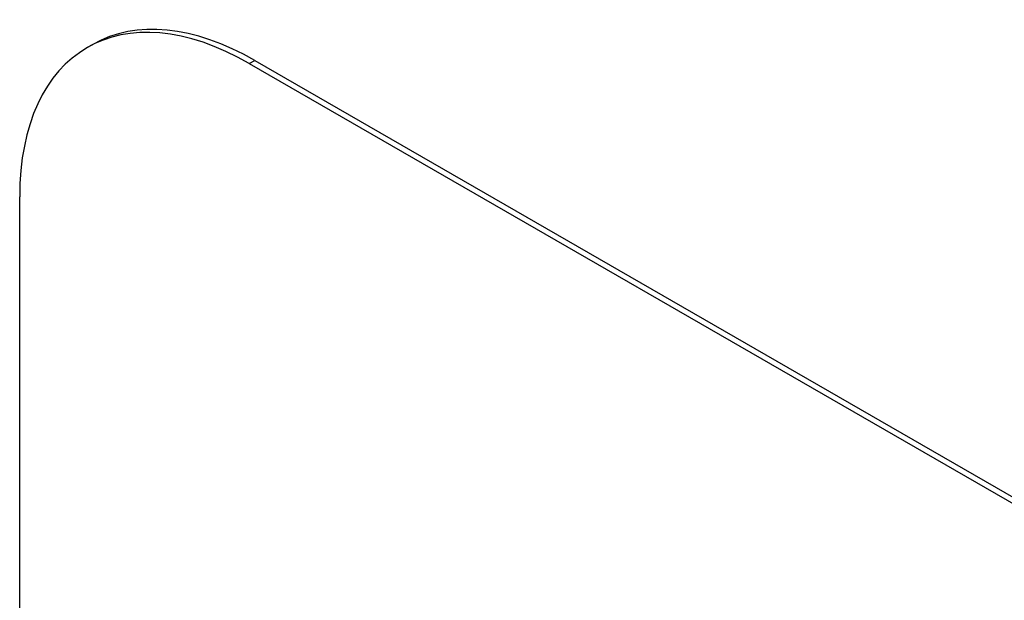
# Model space of a CAD drawing. Header units: inches. Extents: x 11 to 342, y 26 to 169.
# Tile 140 of 149: x 314.395 to 315.154, y 143.954 to 144.401. Entities that reach past the tile are written whole.
import ezdxf

# ---------------------------------------------------------------- set-up
doc = ezdxf.new("R2010")
doc.units = ezdxf.units.IN
doc.header["$MEASUREMENT"] = 0
doc.layers.add('Visible Edges(ANSI)', color=7, linetype='Continuous', lineweight=25)
doc.layers.add('Visible Tangent Edges(ANSI)', color=7, linetype='Continuous', lineweight=25)

msp = doc.modelspace()

# ---------------------------------------------------------------- linework, layer by layer
at = {"layer": 'Visible Edges(ANSI)'}
for p, q in [((314.45172, 144.3815), (314.44747, 144.37906)), ((314.57223, 144.3668), (316.69355, 143.14521)), ((314.57647, 144.36924), (316.69779, 143.14765)), ((314.39546, 143.03789), (314.39546, 144.26421))]:
    msp.add_line(p, q, dxfattribs=at)
for centre, end_param in [((314.57223, 144.16241), 7.070517), ((314.57647, 144.16485), 6.283185)]:
    msp.add_ellipse(centre, major_axis=(-0.12476, 0.21665), ratio=0.578093, start_param=5.499721, end_param=end_param, dxfattribs=at)
at = {"layer": 'Visible Tangent Edges(ANSI)'}
msp.add_line((314.57223, 144.3668), (314.57647, 144.36924), dxfattribs=at)

doc.saveas('drawing.dxf')
